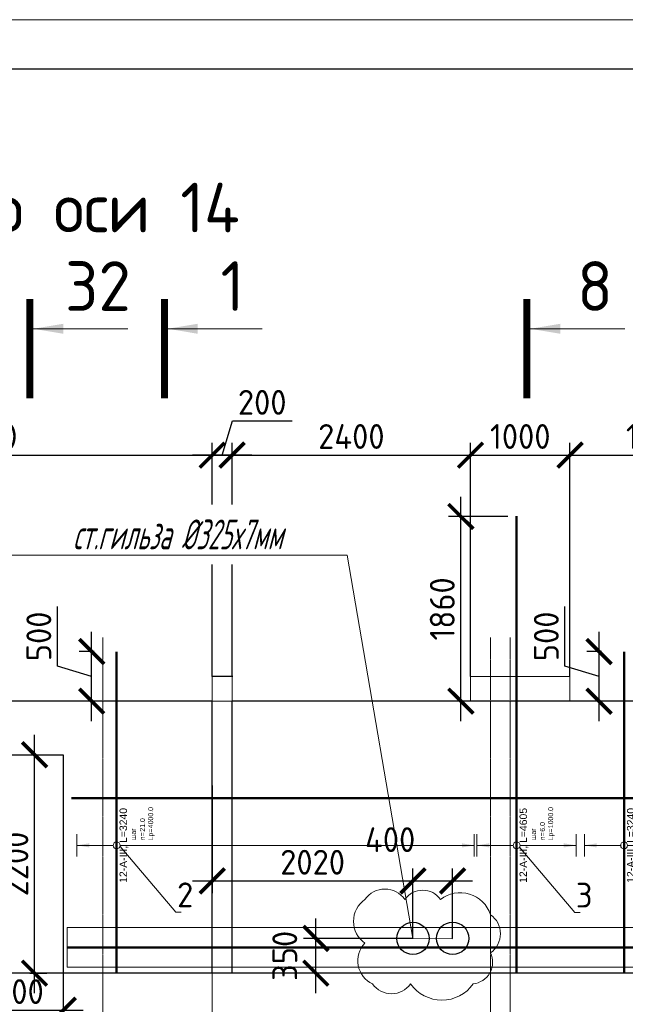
# Model space of a CAD drawing. Header units: millimetres. Extents: x 376598 to 1249954, y -318491 to -22134.
# Tile 143 of 256: x 590939 to 597034, y -119308 to -109390. Entities that reach past the tile are written whole.
import ezdxf
from ezdxf import colors
from ezdxf.entities.mleader import LeaderData, LeaderLine
from ezdxf.enums import TextEntityAlignment as Align
from ezdxf.math import Vec2, Vec3

# ---------------------------------------------------------------- set-up
doc = ezdxf.new("R2010")
doc.units = ezdxf.units.MM
doc.set_wipeout_variables(frame=1)
for name, pattern in [('______5', [1100, 800, -100, 100, -100]), ('________', [0]), ('осевая', [50.8, 31.75, -6.35, 6.35, -6.35])]:
    doc.linetypes.add(name, pattern=pattern)
for name, color, linetype, lineweight in [('Standard', 7, 'Continuous', 25), ('АрмСтер', 2, 'Continuous', 50), ('ВК_задание стр текст', 1, 'Continuous', 5), ('Оси', 40, '______5', 18), ('подоснова', 151, 'Continuous', 5), ('РАЗМЕРЫ', 1, 'Continuous', 9), ('ТОНКИЕ', 7, 'Continuous', 9), ('Узлы', 7, 'Continuous', 0)]:
    doc.layers.add(name, color=color, linetype=linetype, lineweight=lineweight)
doc.layers.add('АрмСтер_атрибуты', color=2, linetype='Continuous', lineweight=0, plot=False)
doc.layers.add('Размеры _поперечного армирования', color=7, linetype='Continuous')
doc.layers.add('ТОЛСТЫЕ_ОСНОВНЫЕ', color=6, linetype='Continuous')
doc.styles.add('GOST-2.304_Type-B', font='GOST_Common.ttf')
doc.styles.add('MGP-CS_GOST2304', font='isocpeur.ttf')
doc.styles.get("Standard").update_dxf_attribs({"font": 'arial.ttf'})
doc.styles.add('Аннотативный', font='arial.ttf')
doc.dimstyles.new('СПДС', dxfattribs={"dimscale": 100, "dimtxt": 2.5, "dimasz": 2.5, "dimexe": 1.25, "dimexo": 0, "dimtad": 1, "dimdec": 0, "dimtxsty": 'GOST-2.304_Type-B', "dimblk": 'ARCHTICK', "dimcen": 2.5, "dimdle": 2, "dimadec": 0, "dimazin": 2, "dimtfac": 0.75, "dimtdec": 0, "dimtmove": 1, "dimatfit": 3, "dimfxl": 1, "dimtolj": 1, "dimarcsym": 1})

# ---------------------------------------------------------------- blocks, each defined once
blk = doc.blocks.new('*U2962')
at = {"layer": 'ТОЛСТЫЕ_ОСНОВНЫЕ', "color": 6}
blk.add_lwpolyline([(20, 5), (836, 5), (836, 589), (20, 589)], close=True, dxfattribs=at)
at = {"layer": 'ТОНКИЕ'}
blk.add_lwpolyline([(0, 0), (841, 0), (841, 594), (0, 594)], close=True, dxfattribs=at)
blk = doc.blocks.new('*U101')
at = {"layer": 'РАЗМЕРЫ'}
for p, q in [((112.5, 400), (-112.5, 400)), ((112.5, -3600), (-112.5, -3600))]:
    blk.add_line(p, q, dxfattribs=at)
at = {"layer": 'РАЗМЕРЫ', "ltscale": 15}
blk.add_line((0, -3600), (0, 400), dxfattribs=at)
at = {"layer": 'РАЗМЕРЫ'}
for points in [[(0, 400), (20.9, 274.8), (-20.9, 274.8)], [(0, -3600), (20.9, -3474.8), (-20.9, -3474.8)]]:
    blk.add_solid(points, dxfattribs=at)
at = {"layer": 'АрмСтер_атрибуты', "color": 215, "ltscale": 15, "style": 'Аннотативный'}
for s, p in [('шаг', (51.4, -194.2)), ('n=', (51.4, -285.1)), ('Lр=', (50.2, -367.8))]:
    blk.add_text(s, height=50, dxfattribs=at).set_placement(p)
at = {"layer": 'АрмСтер_атрибуты', "style": 'Аннотативный', "flags": 8}
blk.add_attdef('ПОЗ', (110, 29.6), '', height=75, dxfattribs=at)
at = {"layer": 'АрмСтер_атрибуты', "color": 215, "style": 'Аннотативный'}
for tag, p, flags in [('ШАГ', (190.9, -194.2), 10), ('КОЛ', (138, -285.1), 8), ('ШИРИНА', (172.9, -367.8), 8)]:
    blk.add_attdef(tag, p, '', height=50, dxfattribs=dict(at, flags=flags))
at = {"layer": 'АрмСтер_атрибуты', "flags": 9}
for tag, p in [('МАССА', (-2096, -410.5)), ('ОБОЗНАЧЕНИЕ', (-2096, -524.4))]:
    blk.add_attdef(tag, p, '', height=75, dxfattribs=at)
at = {"linetype": 'Continuous', "lineweight": 0}
blk.add_wipeout([(35, 0), (28.3, 20.6), (10.8, 33.3), (-10.8, 33.3), (-28.3, 20.6), (-35, 0), (-28.3, -20.6), (-10.8, -33.3), (10.8, -33.3), (28.3, -20.6)], dxfattribs=at)
at = {"color": 0, "linetype": 'ByBlock', "lineweight": -2, "ltscale": 100}
blk.add_line((-1290, 0), (1950, 0), dxfattribs=at)
at = {"layer": 'РАЗМЕРЫ'}
blk.add_circle((0, 0), 35, dxfattribs=at)
at = {"layer": 'АрмСтер_атрибуты', "style": 'Аннотативный', "flags": 8}
blk.add_attdef('НАИМЕНОВАНИЕ', text='', height=75, dxfattribs=at).set_placement((0, -29.3), align=Align.TOP_CENTER)
blk = doc.blocks.new('*U148')
at = {"color": 0, "linetype": 'ByBlock', "lineweight": -2, "ltscale": 100}
blk.add_line((-6683.2, 0), (5111.8, 0), dxfattribs=at)
at = {"layer": 'АрмСтер_атрибуты', "flags": 9}
for tag, p in [('МАССА', (3805.8, 4789.5)), ('ОБОЗНАЧЕНИЕ', (3805.8, 4675.6))]:
    blk.add_attdef(tag, p, '', height=75, dxfattribs=at)
at = {"layer": 'АрмСтер_атрибуты', "style": 'Аннотативный', "flags": 8}
blk.add_attdef('ПОЗ', (110, 29.6), '', height=75, dxfattribs=at)
blk.add_attdef('НАИМЕНОВАНИЕ', text='', height=75, dxfattribs=at).set_placement((0, -29.3), align=Align.TOP_CENTER)
at = {"layer": 'АрмСтер_атрибуты', "color": 215, "style": 'Аннотативный'}
for tag, p, flags in [('ШАГ', (190.9, -194.2), 10), ('КОЛ', (138, -285.1), 8), ('ШИРИНА', (172.9, -367.8), 8)]:
    blk.add_attdef(tag, p, '', height=50, dxfattribs=dict(at, flags=flags))
blk = doc.blocks.new('_ArchTick')
at = {"color": 0, "linetype": 'ByBlock', "const_width": 0.15}
blk.add_lwpolyline([(-0.5, -0.5), (0.5, 0.5)], dxfattribs=at)
blk = doc.blocks.new('*D698')
at = {"layer": 'DEFPOINTS', "color": 0, "lineweight": 0, "transparency": 16777216}
for p in [(591663.1, -115754.8), (591687.5, -115754.8), (591687.5, -116254.8)]:
    blk.add_point(p, dxfattribs=at)
at = {"layer": 'РАЗМЕРЫ', "color": 0, "lineweight": -2, "transparency": 16777216}
for p, q in [((591319.3, -115901.7), (591319.3, -115301.7)), ((591663.1, -116454.8), (591663.1, -115554.8)), ((591687.5, -115754.8), (591538.1, -115754.8)), ((591663.1, -116004.8), (591319.3, -115901.7)), ((591687.5, -116254.8), (591538.1, -116254.8))]:
    blk.add_line(p, q, dxfattribs=at)
at = {"layer": 'РАЗМЕРЫ', "color": 0, "lineweight": -2, "transparency": 16777216, "xscale": 250, "yscale": 250, "zscale": 250}
for p, rotation in [((591663.1, -115754.8), 90), ((591663.1, -116254.8), 270)]:
    blk.add_blockref('_ArchTick', p, dxfattribs=dict(at, rotation=rotation))
at = {"layer": 'РАЗМЕРЫ', "color": 0, "lineweight": 0, "transparency": 16777216, "insert": (591131.8, -115601.7), "char_height": 250, "attachment_point": 5, "rotation": 90, "style": 'GOST-2.304_Type-B'}
blk.add_mtext('\\A1;500', dxfattribs=at)
blk = doc.blocks.new('*U697')
at = {"layer": 'РАЗМЕРЫ'}
for p, q in [((112.5, 400), (-112.5, 400)), ((112.5, -600), (-112.5, -600))]:
    blk.add_line(p, q, dxfattribs=at)
at = {"layer": 'РАЗМЕРЫ', "ltscale": 15}
blk.add_line((0, -600), (0, 400), dxfattribs=at)
at = {"layer": 'РАЗМЕРЫ'}
for points in [[(0, 400), (20.9, 274.8), (-20.9, 274.8)], [(0, -600), (20.9, -474.8), (-20.9, -474.8)]]:
    blk.add_solid(points, dxfattribs=at)
at = {"layer": 'АрмСтер_атрибуты', "color": 215, "ltscale": 15, "style": 'Аннотативный'}
for s, p in [('шаг', (51.4, -194.2)), ('n=', (51.4, -285.1)), ('Lр=', (50.2, -367.8))]:
    blk.add_text(s, height=50, dxfattribs=at).set_placement(p)
at = {"layer": 'АрмСтер_атрибуты', "style": 'Аннотативный', "flags": 8}
blk.add_attdef('ПОЗ', (110, 29.6), '', height=75, dxfattribs=at)
at = {"layer": 'АрмСтер_атрибуты', "color": 215, "style": 'Аннотативный'}
for tag, p, flags in [('ШАГ', (190.9, -194.2), 10), ('КОЛ', (138, -285.1), 8), ('ШИРИНА', (172.9, -367.8), 8)]:
    blk.add_attdef(tag, p, '', height=50, dxfattribs=dict(at, flags=flags))
at = {"layer": 'АрмСтер_атрибуты', "flags": 9}
for tag, p in [('МАССА', (-2096, -810.5)), ('ОБОЗНАЧЕНИЕ', (-2096, -924.4))]:
    blk.add_attdef(tag, p, '', height=75, dxfattribs=at)
at = {"linetype": 'Continuous', "lineweight": 0}
blk.add_wipeout([(35, 0), (28.3, 20.6), (10.8, 33.3), (-10.8, 33.3), (-28.3, 20.6), (-35, 0), (-28.3, -20.6), (-10.8, -33.3), (10.8, -33.3), (28.3, -20.6)], dxfattribs=at)
at = {"color": 0, "linetype": 'ByBlock', "lineweight": -2, "ltscale": 100}
blk.add_line((-1290, 0), (3315, 0), dxfattribs=at)
at = {"layer": 'РАЗМЕРЫ'}
blk.add_circle((0, 0), 35, dxfattribs=at)
at = {"layer": 'АрмСтер_атрибуты', "style": 'Аннотативный', "flags": 8}
blk.add_attdef('НАИМЕНОВАНИЕ', text='', height=75, dxfattribs=at).set_placement((0, -29.3), align=Align.TOP_CENTER)
blk = doc.blocks.new('*U700')
at = {"layer": 'РАЗМЕРЫ'}
for p, q in [((112.5, 400), (-112.5, 400)), ((112.5, -1200), (-112.5, -1200))]:
    blk.add_line(p, q, dxfattribs=at)
at = {"layer": 'РАЗМЕРЫ', "ltscale": 15}
blk.add_line((0, -1200), (0, 400), dxfattribs=at)
at = {"layer": 'РАЗМЕРЫ'}
for points in [[(0, 400), (20.9, 274.8), (-20.9, 274.8)], [(0, -1200), (20.9, -1074.8), (-20.9, -1074.8)]]:
    blk.add_solid(points, dxfattribs=at)
at = {"layer": 'АрмСтер_атрибуты', "color": 215, "ltscale": 15, "style": 'Аннотативный'}
for s, p in [('шаг', (51.4, -194.2)), ('n=', (51.4, -285.1)), ('Lр=', (50.2, -367.8))]:
    blk.add_text(s, height=50, dxfattribs=at).set_placement(p)
at = {"layer": 'АрмСтер_атрибуты', "style": 'Аннотативный', "flags": 8}
blk.add_attdef('ПОЗ', (110, 29.6), '', height=75, dxfattribs=at)
at = {"layer": 'АрмСтер_атрибуты', "color": 215, "style": 'Аннотативный'}
for tag, p, flags in [('ШАГ', (190.9, -194.2), 10), ('КОЛ', (138, -285.1), 8), ('ШИРИНА', (172.9, -367.8), 8)]:
    blk.add_attdef(tag, p, '', height=50, dxfattribs=dict(at, flags=flags))
at = {"layer": 'АрмСтер_атрибуты', "flags": 9}
for tag, p in [('МАССА', (-2096, -410.5)), ('ОБОЗНАЧЕНИЕ', (-2096, -524.4))]:
    blk.add_attdef(tag, p, '', height=75, dxfattribs=at)
at = {"linetype": 'Continuous', "lineweight": 0}
blk.add_wipeout([(35, 0), (28.3, 20.6), (10.8, 33.3), (-10.8, 33.3), (-28.3, 20.6), (-35, 0), (-28.3, -20.6), (-10.8, -33.3), (10.8, -33.3), (28.3, -20.6)], dxfattribs=at)
at = {"color": 0, "linetype": 'ByBlock', "lineweight": -2, "ltscale": 100}
blk.add_line((-1290, 0), (1950, 0), dxfattribs=at)
at = {"layer": 'РАЗМЕРЫ'}
blk.add_circle((0, 0), 35, dxfattribs=at)
at = {"layer": 'АрмСтер_атрибуты', "style": 'Аннотативный', "flags": 8}
blk.add_attdef('НАИМЕНОВАНИЕ', text='', height=75, dxfattribs=at).set_placement((0, -29.3), align=Align.TOP_CENTER)
blk = doc.blocks.new('*D699')
at = {"layer": 'DEFPOINTS', "color": 0, "lineweight": 0, "transparency": 16777216}
for p in [(596770.5, -115754.8), (596794.9, -115754.8), (596794.9, -116254.8)]:
    blk.add_point(p, dxfattribs=at)
at = {"layer": 'РАЗМЕРЫ', "color": 0, "lineweight": -2, "transparency": 16777216}
for p, q in [((596426.7, -115901.7), (596426.7, -115301.7)), ((596770.5, -116454.8), (596770.5, -115554.8)), ((596794.9, -115754.8), (596645.5, -115754.8)), ((596770.5, -116004.8), (596426.7, -115901.7)), ((596794.9, -116254.8), (596645.5, -116254.8))]:
    blk.add_line(p, q, dxfattribs=at)
at = {"layer": 'РАЗМЕРЫ', "color": 0, "lineweight": -2, "transparency": 16777216, "xscale": 250, "yscale": 250, "zscale": 250}
for p, rotation in [((596770.5, -115754.8), 90), ((596770.5, -116254.8), 270)]:
    blk.add_blockref('_ArchTick', p, dxfattribs=dict(at, rotation=rotation))
at = {"layer": 'РАЗМЕРЫ', "color": 0, "lineweight": 0, "transparency": 16777216, "insert": (596239.2, -115601.7), "char_height": 250, "attachment_point": 5, "rotation": 90, "style": 'GOST-2.304_Type-B'}
blk.add_mtext('\\A1;500', dxfattribs=at)
blk = doc.blocks.new('_None')
blk = doc.blocks.new('*D704')
at = {"layer": 'DEFPOINTS', "color": 0, "lineweight": 0, "transparency": 16777216}
for p in [(595379.5, -114394.7), (595851.1, -114394.7), (595851.1, -116254.8)]:
    blk.add_point(p, dxfattribs=at)
at = {"layer": 'РАЗМЕРЫ', "color": 0, "lineweight": -2, "transparency": 16777216}
for p, q in [((595379.5, -116454.8), (595379.5, -114194.7)), ((595851.1, -114394.7), (595254.5, -114394.7)), ((595851.1, -116254.8), (595254.5, -116254.8))]:
    blk.add_line(p, q, dxfattribs=at)
at = {"layer": 'РАЗМЕРЫ', "color": 0, "lineweight": -2, "transparency": 16777216, "xscale": 250, "yscale": 250, "zscale": 250}
for p, rotation in [((595379.5, -114394.7), 90), ((595379.5, -116254.8), 270)]:
    blk.add_blockref('_ArchTick', p, dxfattribs=dict(at, rotation=rotation))
at = {"layer": 'РАЗМЕРЫ', "color": 0, "lineweight": 0, "transparency": 16777216, "insert": (595192, -115324.8), "char_height": 250, "attachment_point": 5, "rotation": 90, "style": 'GOST-2.304_Type-B'}
blk.add_mtext('\\A1;1860', dxfattribs=at)
blk = doc.blocks.new('*U748')
at = {"color": 0, "linetype": 'ByBlock', "lineweight": -2, "ltscale": 100}
blk.add_line((-6683.2, 0), (5111.8, 0), dxfattribs=at)
at = {"layer": 'АрмСтер_атрибуты', "flags": 9}
for tag, p in [('МАССА', (3805.8, 3789.5)), ('ОБОЗНАЧЕНИЕ', (3805.8, 3675.6))]:
    blk.add_attdef(tag, p, '', height=75, dxfattribs=at)
at = {"layer": 'АрмСтер_атрибуты', "style": 'Аннотативный', "flags": 8}
blk.add_attdef('ПОЗ', (110, 29.6), '', height=75, dxfattribs=at)
blk.add_attdef('НАИМЕНОВАНИЕ', text='', height=75, dxfattribs=at).set_placement((0, -29.3), align=Align.TOP_CENTER)
at = {"layer": 'АрмСтер_атрибуты', "color": 215, "style": 'Аннотативный'}
for tag, p, flags in [('ШАГ', (190.9, -194.2), 10), ('КОЛ', (138, -285.1), 8), ('ШИРИНА', (172.9, -367.8), 8)]:
    blk.add_attdef(tag, p, '', height=50, dxfattribs=dict(at, flags=flags))
blk = doc.blocks.new('*D807')
at = {"layer": 'DEFPOINTS', "color": 0, "lineweight": 0, "transparency": 16777216}
for p in [(591041, -116794.8), (591088.3, -116794.8), (591041, -118994.8)]:
    blk.add_point(p, dxfattribs=at)
at = {"layer": 'Размеры _поперечного армирования', "color": 0, "lineweight": -2, "transparency": 16777216}
for p, q in [((591088.3, -119194.8), (591088.3, -116594.8)), ((591041, -116794.8), (591213.3, -116794.8)), ((591041, -118994.8), (591213.3, -118994.8))]:
    blk.add_line(p, q, dxfattribs=at)
at = {"layer": 'Размеры _поперечного армирования', "color": 0, "lineweight": -2, "transparency": 16777216, "xscale": 250, "yscale": 250, "zscale": 250}
for p, rotation in [((591088.3, -116794.8), 90), ((591088.3, -118994.8), 270)]:
    blk.add_blockref('_ArchTick', p, dxfattribs=dict(at, rotation=rotation))
at = {"layer": 'Размеры _поперечного армирования', "color": 0, "transparency": 16777216, "insert": (590900.8, -117894.8), "char_height": 250, "attachment_point": 5, "rotation": 90, "style": 'GOST-2.304_Type-B'}
blk.add_mtext('\\A1;2200', dxfattribs=at)
blk = doc.blocks.new('*D811')
at = {"layer": 'DEFPOINTS', "color": 0, "lineweight": 0, "transparency": 16777216}
for p in [(590376.9, -118994.8), (591376.9, -118994.8), (591376.9, -119367.4)]:
    blk.add_point(p, dxfattribs=at)
at = {"layer": 'Размеры _поперечного армирования', "color": 0, "lineweight": -2, "transparency": 16777216}
for p, q in [((590376.9, -118994.8), (590376.9, -119492.4)), ((591376.9, -118994.8), (591376.9, -119492.4)), ((590176.9, -119367.4), (591576.9, -119367.4))]:
    blk.add_line(p, q, dxfattribs=at)
at = {"layer": 'Размеры _поперечного армирования', "color": 0, "lineweight": -2, "transparency": 16777216, "xscale": 250, "yscale": 250, "zscale": 250, "rotation": 180}
blk.add_blockref('_ArchTick', (590376.9, -119367.4), dxfattribs=at)
at = {"layer": 'Размеры _поперечного армирования', "color": 0, "lineweight": -2, "transparency": 16777216, "xscale": 250, "yscale": 250, "zscale": 250}
blk.add_blockref('_ArchTick', (591376.9, -119367.4), dxfattribs=at)
at = {"layer": 'Размеры _поперечного армирования', "color": 0, "transparency": 16777216, "insert": (590876.9, -119179.9), "char_height": 250, "attachment_point": 5, "style": 'GOST-2.304_Type-B'}
blk.add_mtext('\\A1;1000', dxfattribs=at)
blk = doc.blocks.new('*D1247')
at = {"layer": 'DEFPOINTS', "color": 0, "lineweight": 0, "transparency": 16777216}
for p in [(592876.9, -113775.7), (588276.9, -116004.8), (592876.9, -116004.8)]:
    blk.add_point(p, dxfattribs=at)
at = {"layer": 'РАЗМЕРЫ', "color": 0, "lineweight": -2, "transparency": 16777216}
for p, q in [((588276.9, -116004.8), (588276.9, -113650.7)), ((592876.9, -116004.8), (592876.9, -113650.7)), ((588076.9, -113775.7), (593076.9, -113775.7))]:
    blk.add_line(p, q, dxfattribs=at)
at = {"layer": 'РАЗМЕРЫ', "color": 0, "lineweight": -2, "transparency": 16777216, "xscale": 250, "yscale": 250, "zscale": 250, "rotation": 180}
blk.add_blockref('_ArchTick', (588276.9, -113775.7), dxfattribs=at)
at = {"layer": 'РАЗМЕРЫ', "color": 0, "lineweight": -2, "transparency": 16777216, "xscale": 250, "yscale": 250, "zscale": 250}
blk.add_blockref('_ArchTick', (592876.9, -113775.7), dxfattribs=at)
at = {"layer": 'РАЗМЕРЫ', "color": 0, "lineweight": 0, "transparency": 16777216, "insert": (590576.9, -113588.2), "char_height": 250, "attachment_point": 5, "style": 'GOST-2.304_Type-B'}
blk.add_mtext('\\A1;4600', dxfattribs=at)
blk = doc.blocks.new('*D1248')
at = {"layer": 'DEFPOINTS', "color": 0, "lineweight": 0, "transparency": 16777216}
for p in [(595476.9, -113775.7), (593076.9, -116004.8), (595476.9, -116004.8)]:
    blk.add_point(p, dxfattribs=at)
at = {"layer": 'РАЗМЕРЫ', "color": 0, "lineweight": -2, "transparency": 16777216}
for p, q in [((593076.9, -116004.8), (593076.9, -113650.7)), ((595476.9, -116004.8), (595476.9, -113650.7)), ((592876.9, -113775.7), (595676.9, -113775.7))]:
    blk.add_line(p, q, dxfattribs=at)
at = {"layer": 'РАЗМЕРЫ', "color": 0, "lineweight": -2, "transparency": 16777216, "xscale": 250, "yscale": 250, "zscale": 250, "rotation": 180}
blk.add_blockref('_ArchTick', (593076.9, -113775.7), dxfattribs=at)
at = {"layer": 'РАЗМЕРЫ', "color": 0, "lineweight": -2, "transparency": 16777216, "xscale": 250, "yscale": 250, "zscale": 250}
blk.add_blockref('_ArchTick', (595476.9, -113775.7), dxfattribs=at)
at = {"layer": 'РАЗМЕРЫ', "color": 0, "lineweight": 0, "transparency": 16777216, "insert": (594276.9, -113588.2), "char_height": 250, "attachment_point": 5, "style": 'GOST-2.304_Type-B'}
blk.add_mtext('\\A1;2400', dxfattribs=at)
blk = doc.blocks.new('*D1249')
at = {"layer": 'DEFPOINTS', "color": 0, "lineweight": 0, "transparency": 16777216}
for p in [(596476.9, -113775.7), (595476.9, -116004.8), (596476.9, -116004.8)]:
    blk.add_point(p, dxfattribs=at)
at = {"layer": 'РАЗМЕРЫ', "color": 0, "lineweight": -2, "transparency": 16777216}
for p, q in [((595476.9, -116004.8), (595476.9, -113650.7)), ((596476.9, -116004.8), (596476.9, -113650.7)), ((595276.9, -113775.7), (596676.9, -113775.7))]:
    blk.add_line(p, q, dxfattribs=at)
at = {"layer": 'РАЗМЕРЫ', "color": 0, "lineweight": -2, "transparency": 16777216, "xscale": 250, "yscale": 250, "zscale": 250, "rotation": 180}
blk.add_blockref('_ArchTick', (595476.9, -113775.7), dxfattribs=at)
at = {"layer": 'РАЗМЕРЫ', "color": 0, "lineweight": -2, "transparency": 16777216, "xscale": 250, "yscale": 250, "zscale": 250}
blk.add_blockref('_ArchTick', (596476.9, -113775.7), dxfattribs=at)
at = {"layer": 'РАЗМЕРЫ', "color": 0, "lineweight": 0, "transparency": 16777216, "insert": (595976.9, -113588.2), "char_height": 250, "attachment_point": 5, "style": 'GOST-2.304_Type-B'}
blk.add_mtext('\\A1;1000', dxfattribs=at)
blk = doc.blocks.new('*D1250')
at = {"layer": 'DEFPOINTS', "color": 0, "lineweight": 0, "transparency": 16777216}
for p in [(598226.9, -113775.7), (596476.9, -116004.8), (598226.9, -116004.8)]:
    blk.add_point(p, dxfattribs=at)
at = {"layer": 'РАЗМЕРЫ', "color": 0, "lineweight": -2, "transparency": 16777216}
for p, q in [((596476.9, -116004.8), (596476.9, -113650.7)), ((598226.9, -116004.8), (598226.9, -113650.7)), ((596276.9, -113775.7), (598426.9, -113775.7))]:
    blk.add_line(p, q, dxfattribs=at)
at = {"layer": 'РАЗМЕРЫ', "color": 0, "lineweight": -2, "transparency": 16777216, "xscale": 250, "yscale": 250, "zscale": 250, "rotation": 180}
blk.add_blockref('_ArchTick', (596476.9, -113775.7), dxfattribs=at)
at = {"layer": 'РАЗМЕРЫ', "color": 0, "lineweight": -2, "transparency": 16777216, "xscale": 250, "yscale": 250, "zscale": 250}
blk.add_blockref('_ArchTick', (598226.9, -113775.7), dxfattribs=at)
at = {"layer": 'РАЗМЕРЫ', "color": 0, "lineweight": 0, "transparency": 16777216, "insert": (597351.9, -113588.2), "char_height": 250, "attachment_point": 5, "style": 'GOST-2.304_Type-B'}
blk.add_mtext('\\A1;1750', dxfattribs=at)
blk = doc.blocks.new('*D1253')
at = {"layer": 'DEFPOINTS', "color": 0, "lineweight": 0, "transparency": 16777216}
for p in [(592876.9, -113775.7), (592876.9, -113915.2), (593076.9, -116004.8)]:
    blk.add_point(p, dxfattribs=at)
at = {"layer": 'РАЗМЕРЫ', "color": 0, "lineweight": -2, "transparency": 16777216}
for p, q in [((592976.9, -113775.7), (593080, -113432)), ((593080, -113432), (593680, -113432)), ((592876.9, -113915.2), (592876.9, -113650.7)), ((593076.9, -116004.8), (593076.9, -113650.7)), ((593276.9, -113775.7), (592676.9, -113775.7))]:
    blk.add_line(p, q, dxfattribs=at)
at = {"layer": 'РАЗМЕРЫ', "color": 0, "lineweight": -2, "transparency": 16777216, "xscale": 250, "yscale": 250, "zscale": 250, "rotation": 180}
blk.add_blockref('_ArchTick', (592876.9, -113775.7), dxfattribs=at)
at = {"layer": 'РАЗМЕРЫ', "color": 0, "lineweight": -2, "transparency": 16777216, "xscale": 250, "yscale": 250, "zscale": 250}
blk.add_blockref('_ArchTick', (593076.9, -113775.7), dxfattribs=at)
at = {"layer": 'РАЗМЕРЫ', "color": 0, "lineweight": 0, "transparency": 16777216, "insert": (593380, -113244.5), "char_height": 250, "attachment_point": 5, "style": 'GOST-2.304_Type-B'}
blk.add_mtext('\\A1;200', dxfattribs=at)

msp = doc.modelspace()

# ---------------------------------------------------------------- linework, layer by layer
at = {"color": 7, "linetype": 'Continuous', "lineweight": 25, "transparency": 33554687}
for p, q in [((603326.9, -118994.8), (580280.2, -118994.8)), ((591826.9, -118994.8), (582726.9, -118994.8)), ((603326.9, -118994.8), (591826.9, -118994.8))]:
    msp.add_line(p, q, dxfattribs=at)
at = {"layer": 'Standard', "color": 7, "linetype": '________', "lineweight": 25, "transparency": 33554687}
for p, q in [((593082.5, -116004.8), (592882.5, -116004.8)), ((592876.9, -116254.8), (582176.9, -116254.8)), ((592876.9, -118994.8), (592876.9, -116254.8)), ((593076.9, -118994.8), (593076.9, -116254.8)), ((603226.9, -116254.8), (593076.9, -116254.8)), ((590376.9, -116794.8), (591376.9, -116794.8)), ((591376.9, -116794.8), (591376.9, -118994.8))]:
    msp.add_line(p, q, dxfattribs=at)
at = {"layer": 'Оси', "color": 16, "linetype": 'осевая', "lineweight": 0, "ltscale": 0.5, "transparency": 33554687}
for p, q in [((591776.9, -115614.2), (591776.9, -121438.9)), ((592876.9, -115614.2), (592876.9, -121438.9)), ((595876.9, -115614.2), (595876.9, -121438.9))]:
    msp.add_line(p, q, dxfattribs=at)
at = {"layer": 'Узлы', "color": 1, "linetype": 'Continuous', "lineweight": 0}
for p, q in [((591076.3, -112503.1, 200), (592026.3, -112503.1, 200)), ((592430, -112503.1, 200), (593380, -112503.1, 200)), ((596079.2, -112503.1, 200), (597029.2, -112503.1, 200))]:
    msp.add_line(p, q, dxfattribs=at)
at = {"layer": 'Узлы', "color": 1, "linetype": 'Continuous', "lineweight": 0, "const_width": 70, "elevation": 200}
for points in [[(591041.3, -112203.1), (591041.3, -113203.1)], [(592395, -112203.1), (592395, -113203.1)], [(596044.2, -112203.1), (596044.2, -113203.1)]]:
    msp.add_lwpolyline(points, dxfattribs=at)
at = {"layer": 'Узлы', "color": 1, "linetype": 'Continuous', "lineweight": 0}
for points in [[(591076.3, -112503.1, 200), (591376.8, -112553.4, 200), (591376.8, -112452.9, 200)], [(592430, -112503.1, 200), (592730.4, -112553.4, 200), (592730.4, -112452.9, 200)], [(596079.2, -112503.1, 200), (596379.7, -112553.4, 200), (596379.7, -112452.9, 200)]]:
    msp.add_solid(points, dxfattribs=at)

# ---------------------------------------------------------------- block references
at = {"xscale": 100, "yscale": 100, "zscale": 100}
msp.add_blockref('*U2962', (577095.4, -168789.7, 3100), dxfattribs=at)

# ---------------------------------------------------------------- texts
at = {"layer": 'Узлы', "color": 80, "linetype": 'Continuous', "lineweight": 0, "style": 'GOST-2.304_Type-B'}
msp.add_text('Стена по оси 14', height=500, dxfattribs=at).set_placement((588330.7, -111532.2))
at = {"layer": 'Узлы', "color": 1, "linetype": 'Continuous', "lineweight": 0, "char_height": 500, "attachment_point": 5, "style": 'GOST-2.304_Type-B'}
for s, insert in [('32', (591726.3, -112073.1, 200)), ('1', (593080, -112073.1, 200)), ('8', (596729.2, -112073.1, 200))]:
    msp.add_mtext_dynamic_manual_height_columns(s, width=723.88, gutter_width=25, heights=[0], dxfattribs=dict(at, insert=insert))

# ---------------------------------------------------------------- dimensions: what is measured, and where the dimension line sits
at = {"layer": 'Размеры _поперечного армирования', "color": 4}
dim = msp.add_linear_dim(base=(591088.3, -116794.8), p1=(591041, -118994.8), p2=(591041, -116794.8), angle=90, dimstyle='СПДС', dxfattribs=at)
dim.commit()
dim.dimension.update_dxf_attribs({"geometry": '*D807', "text_midpoint": (590900.8, -117894.8)})

# ---------------------------------------------------------------- next in the draw order: block references
at = {"layer": 'АрмСтер', "ltscale": 15}
ref = msp.add_blockref('*U101', (591914.5, -117707.2, -360), dxfattribs=dict(at, rotation=90))
ref.add_attrib('НАИМЕНОВАНИЕ', '12-A-III, L=3240', dxfattribs={"layer": 'АрмСтер_атрибуты', "height": 75, "rotation": 90, "style": 'Аннотативный', "flags": 8}).set_placement((591943.8, -117707.2, -360), align=Align.TOP_CENTER)
ref.add_attrib('КОЛ', '21.0', (592199.6, -117569.2, -360), dxfattribs={"layer": 'АрмСтер_атрибуты', "color": 215, "height": 50, "rotation": 90, "style": 'Аннотативный', "flags": 8})
ref.add_attrib('ШИРИНА', '4000.0', (592282.3, -117534.3, -360), dxfattribs={"layer": 'АрмСтер_атрибуты', "color": 215, "height": 50, "rotation": 90, "style": 'Аннотативный', "flags": 8})

# ---------------------------------------------------------------- next in the draw order: linework, layer by layer
at = {"color": 9, "lineweight": 0, "true_color": 0xc7c8ca}
for points in [[(593076.9, -116254.8), (593076.9, -116004.8), (592876.9, -116004.8), (592876.9, -116254.8)], [(596476.9, -116004.8), (596476.9, -116254.8), (595476.9, -116254.8), (595476.9, -116004.8)]]:
    msp.add_lwpolyline(points, close=True, dxfattribs=at)

# ---------------------------------------------------------------- next in the draw order: block references
at = {"layer": 'АрмСтер', "ltscale": 15}
msp.add_blockref('*U148', (598098.8, -118734.8), dxfattribs=at)

# ---------------------------------------------------------------- next in the draw order: dimensions: what is measured, and where the dimension line sits
at = {"layer": 'РАЗМЕРЫ', "color": 4, "lineweight": 0}
for p1, p2, picture, middle in [((593076.9, -116004.8), (592876.9, -113915.2), '*D1253', (593142.5, -113244.5)), ((588276.9, -116004.8), (592876.9, -116004.8), '*D1247', (590576.9, -113588.2))]:
    dim = msp.add_linear_dim(base=(592876.9, -113775.7), p1=p1, p2=p2, dimstyle='СПДС', dxfattribs=at)
    dim.commit()
    dim.dimension.update_dxf_attribs({"geometry": picture, "text_midpoint": middle})
at = {"layer": 'РАЗМЕРЫ', "color": 1, "lineweight": 0}
dim = msp.add_linear_dim(base=(591663.1, -115754.8), p1=(591687.5, -116254.8), p2=(591687.5, -115754.8), angle=90, dimstyle='СПДС', dxfattribs=at)
dim.commit()
dim.dimension.update_dxf_attribs({"geometry": '*D698', "text_midpoint": (591131.8, -115839.2)})

# ---------------------------------------------------------------- next in the draw order: leaders
at = {"layer": 'подоснова'}
ml = msp.add_multileader_mtext('Standard', dxfattribs=at)
ml.set_content('2', color=256, style='GOST-2.304_Type-B')
ml.set_leader_properties(color=256, linetype='ByLayer', lineweight=15)
ml.set_arrow_properties(name='NONE')
ml.build(insert=Vec2(0, 0))
ml.multileader.update_dxf_attribs({"text_left_attachment_type": 6, "text_right_attachment_type": 6, "dogleg_length": 10, "arrow_head_size": 18})
ctx = ml.context
ctx.base_point, ctx.char_height, ctx.arrow_head_size, ctx.landing_gap_size, ctx.plane_origin = Vec3(592522, -118380.4, -360), 250, 18, 20, Vec3(591527.5, -116617.3, -360)
ctx.left_attachment, ctx.right_attachment, ctx.text_align_type = 6, 6, 1
notes = []
notes.append((ctx, [(0, (1, 1, 0), (592512, -118380.4, -360), (1, 0), 10, [(0, [(591951.6, -117719.3, -360)], 0, [])])]))
ctx.mtext.insert, ctx.mtext.width, ctx.mtext.alignment, ctx.mtext.flow_direction = Vec3(592604.5, -118080.4, -360), 22.898, 2, 5
for ctx, leaders in notes:
    for number, flags, end, landing, length, lines in leaders:
        leader = LeaderData()
        leader.index, (leader.has_last_leader_line, leader.has_dogleg_vector, leader.attachment_direction) = number, flags
        leader.last_leader_point, leader.dogleg_vector, leader.dogleg_length = Vec3(end), Vec3(landing), length
        for number, points, colour, breaks in lines:
            line = LeaderLine()
            line.index, line.vertices, line.color, line.breaks = number, Vec3.list(points), colors.encode_raw_color(colour), breaks
            leader.lines.append(line)
        ctx.leaders.append(leader)

# ---------------------------------------------------------------- next in the draw order: linework, layer by layer
at = {"layer": 'Standard', "linetype": 'Continuous', "lineweight": 30, "transparency": 33554687}
for centre in [(594896.9, -118644.8, -114.2), (595296.3, -118643.8, -114.2)]:
    msp.add_circle(centre, 162.5, dxfattribs=at)
at = {"layer": 'Оси', "color": 16, "linetype": 'осевая', "lineweight": 0, "ltscale": 0.5, "transparency": 33554687}
msp.add_line((595676.9, -115614.2), (595676.9, -121438.9), dxfattribs=at)

# ---------------------------------------------------------------- next in the draw order: block references
at = {"layer": 'АрмСтер', "ltscale": 15}
ref = msp.add_blockref('*U700', (597021.9, -117707.2, -360), dxfattribs=dict(at, rotation=90))
ref.add_attrib('НАИМЕНОВАНИЕ', '12-A-III, L=3240', dxfattribs={"layer": 'АрмСтер_атрибуты', "height": 75, "rotation": 90, "style": 'Аннотативный', "flags": 8}).set_placement((597051.2, -117707.2, -360), align=Align.TOP_CENTER)
ref.add_attrib('КОЛ', '9.0', (597307, -117569.2, -360), dxfattribs={"layer": 'АрмСтер_атрибуты', "color": 215, "height": 50, "rotation": 90, "style": 'Аннотативный', "flags": 8})
ref.add_attrib('ШИРИНА', '1600.0', (597389.7, -117534.3, -360), dxfattribs={"layer": 'АрмСтер_атрибуты', "color": 215, "height": 50, "rotation": 90, "style": 'Аннотативный', "flags": 8})

# ---------------------------------------------------------------- next in the draw order: dimensions: what is measured, and where the dimension line sits
at = {"layer": 'Размеры _поперечного армирования', "color": 4}
dim = msp.add_linear_dim(base=(591376.9, -119367.4), p1=(590376.9, -118994.8), p2=(591376.9, -118994.8), dimstyle='СПДС', dxfattribs=at)
dim.commit()
dim.dimension.update_dxf_attribs({"geometry": '*D811', "text_midpoint": (590876.9, -119179.9)})

# ---------------------------------------------------------------- next in the draw order: block references
at = {"layer": 'АрмСтер', "ltscale": 15}
ref = msp.add_blockref('*U697', (595940, -117707.2, -360), dxfattribs=dict(at, rotation=90))
ref.add_attrib('НАИМЕНОВАНИЕ', '12-A-III, L=4605', dxfattribs={"layer": 'АрмСтер_атрибуты', "height": 75, "rotation": 90, "style": 'Аннотативный', "flags": 8}).set_placement((595969.3, -117707.2, -360), align=Align.TOP_CENTER)
ref.add_attrib('КОЛ', '6.0', (596225.1, -117569.2, -360), dxfattribs={"layer": 'АрмСтер_атрибуты', "color": 215, "height": 50, "rotation": 90, "style": 'Аннотативный', "flags": 8})
ref.add_attrib('ШИРИНА', '1000.0', (596307.8, -117534.3, -360), dxfattribs={"layer": 'АрмСтер_атрибуты', "color": 215, "height": 50, "rotation": 90, "style": 'Аннотативный', "flags": 8})

# ---------------------------------------------------------------- next in the draw order: linework, layer by layer
at = {"layer": 'РАЗМЕРЫ', "color": 4}
msp.add_lwpolyline([(591415.7, -118534.8), (603210.7, -118534.8), (603210.7, -118934.8), (591415.7, -118934.8)], close=True, dxfattribs=at)

# ---------------------------------------------------------------- next in the draw order: dimensions: what is measured, and where the dimension line sits
at = {"layer": 'РАЗМЕРЫ', "color": 4, "lineweight": 0}
for base, p1, p2, picture, middle in [((595476.9, -113775.7), (593076.9, -116004.8), (595476.9, -116004.8), '*D1248', (594276.9, -113588.2)), ((596476.9, -113775.7), (595476.9, -116004.8), (596476.9, -116004.8), '*D1249', (595976.9, -113588.2)), ((598226.9, -113775.7), (596476.9, -116004.8), (598226.9, -116004.8), '*D1250', (597351.9, -113588.2))]:
    dim = msp.add_linear_dim(base=base, p1=p1, p2=p2, dimstyle='СПДС', dxfattribs=at)
    dim.commit()
    dim.dimension.update_dxf_attribs({"geometry": picture, "text_midpoint": middle})
at = {"layer": 'РАЗМЕРЫ', "color": 1, "lineweight": 0}
for base, p1, p2, picture, middle in [((595379.5, -114394.7), (595851.1, -116254.8), (595851.1, -114394.7), '*D704', (595192, -115324.8)), ((596770.5, -115754.8), (596794.9, -116254.8), (596794.9, -115754.8), '*D699', (596239.2, -115839.2))]:
    dim = msp.add_linear_dim(base=base, p1=p1, p2=p2, angle=90, dimstyle='СПДС', dxfattribs=at)
    dim.commit()
    dim.dimension.update_dxf_attribs({"geometry": picture, "text_midpoint": middle})

# ---------------------------------------------------------------- next in the draw order: leaders
at = {"layer": 'подоснова'}
ml = msp.add_multileader_mtext('Standard', dxfattribs=at)
ml.set_content('3', color=256, style='GOST-2.304_Type-B')
ml.set_leader_properties(color=256, linetype='ByLayer', lineweight=15)
ml.set_arrow_properties(name='NONE')
ml.build(insert=Vec2(0, 0))
ml.multileader.update_dxf_attribs({"text_left_attachment_type": 6, "text_right_attachment_type": 6, "dogleg_length": 10, "arrow_head_size": 18})
ctx = ml.context
ctx.base_point, ctx.char_height, ctx.arrow_head_size, ctx.landing_gap_size, ctx.plane_origin = Vec3(596537.7, -118383.7, -360), 250, 18, 20, Vec3(595543.2, -116620.7, -360)
ctx.left_attachment, ctx.right_attachment, ctx.text_align_type = 6, 6, 1
notes = []
notes.append((ctx, [(0, (1, 1, 0), (596527.7, -118383.7, -360), (1, 0), 10, [(0, [(595967.3, -117722.7, -360)], 0, [])])]))
ctx.mtext.insert, ctx.mtext.width, ctx.mtext.alignment, ctx.mtext.flow_direction = Vec3(596620.2, -118083.7, -360), 22.898, 2, 5
for ctx, leaders in notes:
    for number, flags, end, landing, length, lines in leaders:
        leader = LeaderData()
        leader.index, (leader.has_last_leader_line, leader.has_dogleg_vector, leader.attachment_direction) = number, flags
        leader.last_leader_point, leader.dogleg_vector, leader.dogleg_length = Vec3(end), Vec3(landing), length
        for number, points, colour, breaks in lines:
            line = LeaderLine()
            line.index, line.vertices, line.color, line.breaks = number, Vec3.list(points), colors.encode_raw_color(colour), breaks
            leader.lines.append(line)
        ctx.leaders.append(leader)

# ---------------------------------------------------------------- next in the draw order: block references
at = {"layer": 'АрмСтер', "ltscale": 15}
msp.add_blockref('*U748', (598145.2, -117230.8), dxfattribs=at)

# ---------------------------------------------------------------- next in the draw order: dimensions: what is measured, and where the dimension line sits
at = {"layer": 'РАЗМЕРЫ', "color": 1, "lineweight": 0}
msp.add_linear_dim(base=(594896.9, -118064.5), p1=(592876.9, -117102.6), p2=(594896.9, -118644.8), dimstyle='СПДС', override={"dimrnd": 5}, dxfattribs=at).render()
msp.add_linear_dim(base=(593919.7, -118644.8), p1=(594896.9, -118994.8), p2=(594896.9, -118644.8), angle=90, dimstyle='СПДС', dxfattribs=at).render()

# ---------------------------------------------------------------- next in the draw order: leaders
at = {"layer": 'ВК_задание стр текст'}
ml = msp.add_multileader_mtext('Standard', dxfattribs=at)
ml.set_content('{\\Fcs_gost2304|c204;\\Q15;\\W0.7;ст.гильза \\Fcs_gost2304|c0;%%C\\Fcs_gost2304|c204;325х7мм }', color=256, style='MGP-CS_GOST2304')
ml.set_leader_properties(color=256, linetype='ByLayer', lineweight=-1)
ml.set_arrow_properties(name='NONE')
ml.build(insert=Vec2(0, 0))
ml.multileader.update_dxf_attribs({"has_dogleg": 0, "text_left_attachment_type": 6, "text_right_attachment_type": 6, "dogleg_length": 0, "arrow_head_size": 400})
ctx = ml.context
ctx.base_point, ctx.char_height, ctx.arrow_head_size, ctx.landing_gap_size, ctx.plane_origin = Vec3(590823.3, -114784.9), 300, 400, 50, Vec3(590477.2, -101900.2)
ctx.left_attachment, ctx.right_attachment, ctx.text_align_type = 6, 6, 1
notes = []
notes.append((ctx, [(1, (1, 1, 0), (594235.4, -114784.9), (-1, 0), 0, [(1, [(595296.3, -118647.4), (594896.9, -118644.8), (594896.9, -118644.8)], 0, [])])]))
ctx.mtext.insert, ctx.mtext.alignment, ctx.mtext.flow_direction = Vec3(592529.3, -114424.9), 2, 5
ctx.mtext.has_bg_fill, ctx.mtext.bg_color, ctx.mtext.bg_scale_factor, ctx.mtext.bg_transparency, ctx.mtext.use_window_bg_color = 1, -1027028792, 1.5, 0, 1
for ctx, leaders in notes:
    for number, flags, end, landing, length, lines in leaders:
        leader = LeaderData()
        leader.index, (leader.has_last_leader_line, leader.has_dogleg_vector, leader.attachment_direction) = number, flags
        leader.last_leader_point, leader.dogleg_vector, leader.dogleg_length = Vec3(end), Vec3(landing), length
        for number, points, colour, breaks in lines:
            line = LeaderLine()
            line.index, line.vertices, line.color, line.breaks = number, Vec3.list(points), colors.encode_raw_color(colour), breaks
            leader.lines.append(line)
        ctx.leaders.append(leader)

# ---------------------------------------------------------------- next in the draw order: linework, layer by layer
at = {"layer": 'РАЗМЕРЫ', "color": 240, "lineweight": 0, "true_color": 0xed1f24}
msp.add_lwpolyline([(594413.3, -118252.1, 0.520567), (594413.3, -118693.1, 0.520567), (594490.5, -119101.9, 0.520567), (594872.7, -119101.9, 0.520567), (595503, -119101.9, 0.520567), (595676.9, -118789.3, 0.520567), (595676.9, -118405.3, 0.520567), (595174.1, -118252.1, 0.520567), (594815.5, -118252.1, 0.520567)], format="xyb", close=True, dxfattribs=at)

# ---------------------------------------------------------------- next in the draw order: dimensions: what is measured, and where the dimension line sits
at = {"layer": 'РАЗМЕРЫ', "color": 1, "lineweight": 0}
msp.add_linear_dim(base=(595296.3, -118064.5), p1=(594896.9, -118644.8), p2=(595296.3, -118643.8, -114.2), location=(594667.2, -117649.4), dimstyle='СПДС', override={"dimrnd": 5}, dxfattribs=at).render()

doc.saveas('drawing.dxf')
